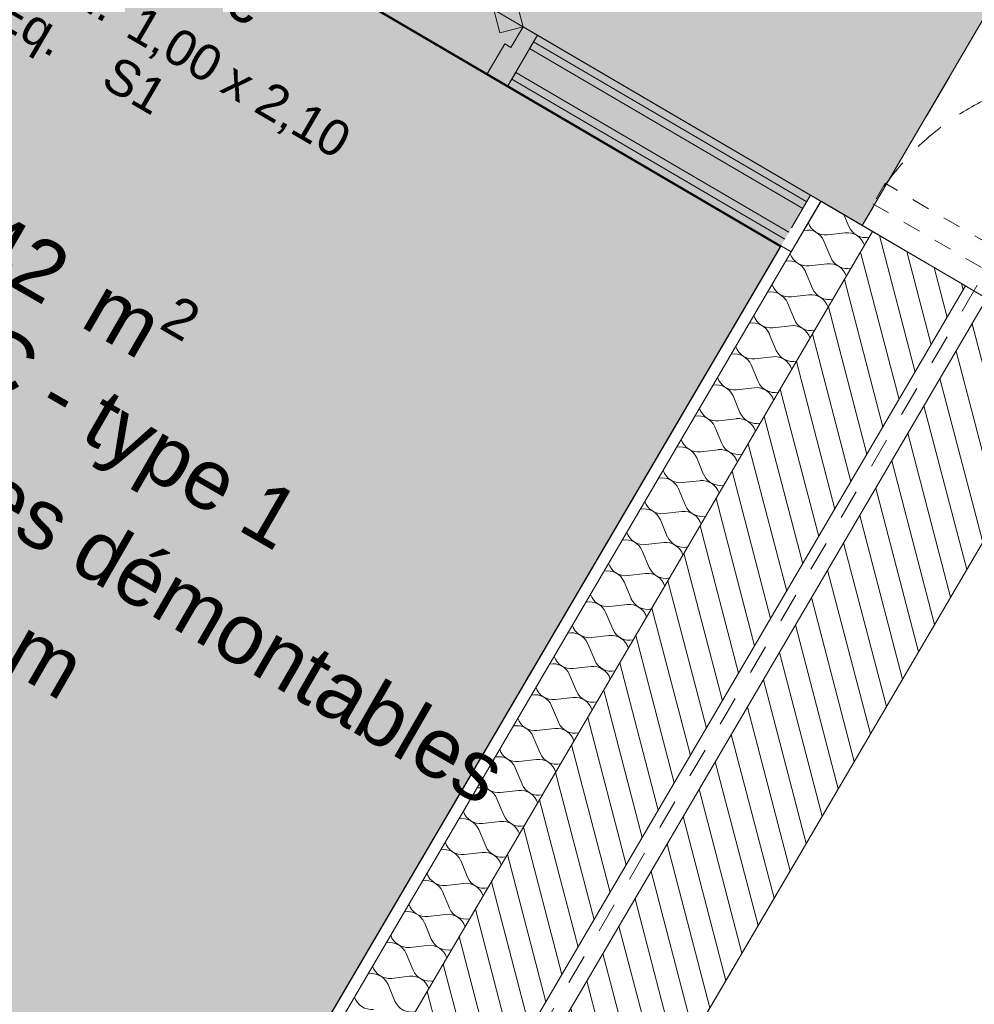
# Model space of a CAD drawing. Header units: millimetres. Extents: x -107151 to 48086, y -42122 to 26068.
# Tile 34 of 57: x -57863 to -56268, y -4116 to -2471. Entities that reach past the tile are written whole.
import ezdxf
from ezdxf.enums import TextEntityAlignment as Align

# ---------------------------------------------------------------- set-up
doc = ezdxf.new("R2010")
doc.units = ezdxf.units.MM
doc.header["$MEASUREMENT"] = 0
for name, pattern in [('! FIN Pointille', [87.5, 50, -37.5]), ('TIRET 1', [60, 30, -30]), ('TIRET 2', [100, 50, -50]), ('Tirets petits', [125, 75, -50])]:
    doc.linetypes.add(name, pattern=pattern)
for name, color, linetype in [('01-STR_Dalles.ARCHI', 7, 'Continuous'), ('01-STR_Murs.ARCHI', 7, 'Continuous'), ('03-SURFACE _ Utile.ARCHI', 7, 'Continuous'), ('04-SOE_Cloisons .ARCHI', 7, 'Continuous'), ('04-SOE_Faux Plafond.ARCHI', 7, 'Continuous'), ('04-SOE_Revetement de sol.ARCHI', 7, 'Continuous'), ('05-INF _ COTATIONS.ARCHI', 7, 'Continuous'), ('05-INF _ Sécurité CF.ARCHI', 7, 'Continuous'), ('Fenêtres Archicad', 7, 'Continuous'), ('Marques de porte Archicad', 7, 'Continuous'), ('Marques de Zone Archicad', 7, 'Continuous'), ('Portes Archicad', 7, 'Continuous')]:
    doc.layers.add(name, color=color, linetype=linetype)
doc.styles.add('STYLE_GENERE_1', font='arial.ttf')
doc.styles.add('STYLE_GENERE_2', font='arial.ttf')
doc.dimstyles.new('STYLE_GENERE__1', dxfattribs={"dimtxt": 75, "dimasz": 57, "dimexe": 0.18, "dimexo": 50, "dimgap": 0, "dimtad": 1, "dimlfac": 0.001, "dimzin": 0, "dimdsep": 46, "dimtxsty": 'STYLE_GENERE_1', "dimblk": 'ARROWHEAD_2', "dimblk1": 'ARROWHEAD_2', "dimblk2": 'ARROWHEAD_2', "dimcen": 0.09, "dimclrd": 256, "dimclre": 256, "dimclrt": 256, "dimazin": 0, "dimtfac": 1, "dimtdec": 4, "dimtmove": 0, "dimatfit": 3, "dimfxl": 0, "dimtolj": 1, "dimtzin": 0, "dimarcsym": 0})
pattern_1 = [(284.630395, (0, 0), (36.284074, 9.47185), [])]

# ---------------------------------------------------------------- blocks, each defined once
blk = doc.blocks.new('Dalle_1_1', base_point=(-76490.4, 21808.4))
at = {"layer": '01-STR_Dalles.ARCHI', "color": 7, "linetype": 'Continuous', "lineweight": 5, "flags": 128}
blk.add_lwpolyline([(-76490.4, 21808.4), (-87291.7, 4437.9), (-82006.1, 1387.3), (-82427.2, 536.8), (-75888.9, -3286.9), (-75794, -3342.4), (-72002.7, 3053.2), (-57796.5, -5182.2), (-57450.3, -5385.2), (-56247.6, -3332.7), (-54208.1, -4527.8), (-54717.7, -5397.6), (-55684.1, -4831.3), (-56368.8, -6019.3), (-56368.6, -6019.4), (-46020, -12001.9), (-45857.1, -11724.1), (-45699, -11816.7), (-44122.6, -12740.4), (-42483.4, -9942.8), (-41387.9, -10574.3), (-36023.4, -1555.2), (-50738.9, 6940.8), (-57097.2, 10611.7)], close=True, dxfattribs=at)
blk = doc.blocks.new('Circulation__13_1', base_point=(-65145.8, 7216))
at = {"layer": '03-SURFACE _ Utile.ARCHI', "linetype": 'Continuous', "lineweight": 0, "true_color": 0xe4e4e4}
blk.add_hatch(color=254, dxfattribs=at).paths.add_polyline_path([(-66329.8, 8969), (-67200.5, 7479), (-63428.3, 5269.9), (-60346.7, 3464.2), (-62090.9, 487.4), (-59909.5, -790.8), (-59884.3, -747.8), (-59539.2, -950), (-59564.4, -993), (-56455.5, -2814.7), (-55682.7, -1495.9), (-55585.9, -1330.7), (-59824.5, 1152.9), (-58081.5, 4129.4), (-57473.8, 5164.8), (-59596.1, 6408.3), (-60696.1, 7052.9, -0.449259), (-62134, 6511.2), (-65046.4, 8210.4), (-65043.6, 8215.3), (-66011.3, 8782.4)])
at = {"layer": 'Marques de Zone Archicad', "color": 7, "lineweight": 5}
for tag, height, style, p in [('ROOM_NAME', 125, 'STYLE_GENERE_2', (-65590.2, 8011)), ('measuredAreaCode', 100, 'STYLE_GENERE_1', (-65708, 7812.6)), ('DUMMY_862', 100, 'STYLE_GENERE_1', (-65806.2, 7642.4)), ('DUMMY_861', 125, 'STYLE_GENERE_2', (-64814.8, 7591.9)), ('DUMMY_863', 100, 'STYLE_GENERE_1', (-65535.6, 7486.2)), ('DUMMY_864', 100, 'STYLE_GENERE_1', (-65904.4, 7472.3)), ('ceilingHeightCode', 100, 'STYLE_GENERE_1', (-66002.7, 7302.2)), ('DUMMY_865', 100, 'STYLE_GENERE_1', (-65567.8, 7278))]:
    blk.add_attdef(tag, text='', height=height, rotation=329.9997, dxfattribs=dict(at, style=style)).set_placement(p, align=Align.TOP_LEFT)
blk = doc.blocks.new('Rgt__18_1', base_point=(-57681.1, -3148))
at = {"layer": '03-SURFACE _ Utile.ARCHI', "linetype": 'Continuous', "lineweight": 0, "true_color": 0xe4e4e4}
blk.add_hatch(color=254, dxfattribs=at).paths.add_polyline_path([(-57703.4, -4746.5), (-56592.3, -2850.4), (-58142.2, -1942.2), (-59416, -4116.2), (-58142.2, -4854.6), (-57981.2, -4583.9)])
at = {"layer": 'Marques de Zone Archicad', "color": 7, "lineweight": 5, "char_height": 100, "attachment_point": 1, "rotation": 329.9997, "style": 'STYLE_GENERE_1'}
for s, insert in [('\\A1;{\\pql;\\pt0,50;\\fArial|b0|i0|c0|p0;\\W1.000000;4,42\\fArial|b0|i0|c0|p0;\\W1.000000;\\A1{\\H.66x;\\S^  ;}\\fArial|b0|i0|c0|p0;\\W1.000000; m\\fArial|b0|i0|c0|p0;\\W1.000000;\\A1{\\H.66x;\\S2^  ;}}', (-57991.4, -2701.9)), ('\\A1;{\\pql;\\pt0,50;\\fArial|b0|i0|c0|p0;\\W1.000000;2,45\\fArial|b0|i0|c0|p0;\\W1.000000;\\A1{\\H.66x;\\S^  ;}\\fArial|b0|i0|c0|p0;\\W1.000000; m\\fArial|b0|i0|c0|p0;\\W1.000000;\\A1{\\H.66x;\\S^  ;}}', (-58135.7, -3297.4))]:
    blk.add_mtext(s, dxfattribs=dict(at, insert=insert))
at = {"layer": 'Marques de Zone Archicad', "color": 7, "lineweight": 5}
for tag, height, style, p in [('ROOM_NAME', 125, 'STYLE_GENERE_2', (-58125.4, -2352.9)), ('DUMMY_861', 125, 'STYLE_GENERE_2', (-57878.1, -2467.2)), ('measuredAreaCode', 100, 'STYLE_GENERE_1', (-58243.3, -2551.4)), ('DUMMY_862', 100, 'STYLE_GENERE_1', (-58341.5, -2721.5)), ('DUMMY_863', 100, 'STYLE_GENERE_1', (-58070.8, -2877.7)), ('DUMMY_864', 100, 'STYLE_GENERE_1', (-58439.7, -2891.6)), ('DUMMY_865', 100, 'STYLE_GENERE_1', (-58103, -3085.9)), ('ceilingHeightCode', 100, 'STYLE_GENERE_1', (-58537.9, -3061.7))]:
    blk.add_attdef(tag, text='', height=height, rotation=329.9997, dxfattribs=dict(at, style=style)).set_placement(p, align=Align.TOP_LEFT)
blk = doc.blocks.new('Dalle_13_1', base_point=(-63404.6, -1804))
at = {"layer": '04-SOE_Revetement de sol.ARCHI', "color": 7, "linetype": 'Continuous', "lineweight": 5, "flags": 128}
blk.add_lwpolyline([(-63404.6, -1804), (-57861.9, -5017.1), (-56591.3, -2848.7), (-62120.6, 391.2)], close=True, dxfattribs=at)
blk = doc.blocks.new('Dalle_16_1', base_point=(-79486.5, 9730.5))
at = {"layer": '04-SOE_Faux Plafond.ARCHI', "linetype": 'Continuous', "lineweight": 5, "true_color": 0xb3b3b3}
h = blk.add_hatch(dxfattribs=at)
h.set_pattern_fill('Tirets_0001', color=253, style=0, pattern_type=2)
h.set_pattern_definition([(20, (0, 0), (-102.606, 281.9078), [225, -75]), (20, (89.65, 192.26), (-102.606, 281.9078), [225, -75])])
h.paths.add_polyline_path([(-79486.5, 9730.5), (-78278.6, 9022.7), (-78041.3, 9427.6), (-76120.1, 12706.6), (-67286.3, 7530.5), (-67200, 7479.9), (-67200.5, 7479), (-63428.3, 5269.9), (-60346.7, 3464.2), (-62090.9, 487.4), (-59909.5, -790.8), (-59884.3, -747.8), (-59539.2, -950), (-59741.4, -1295.1), (-59800.9, -1259), (-60953, -3225.2), (-57862, -5017.1), (-56541.8, -2764.1), (-56455.5, -2814.7), (-55585.9, -1330.7), (-59824.5, 1152.9), (-57470.1, 5162.6), (-65407.3, 9813.3), (-66011.3, 8782.4), (-66329.8, 8969), (-66332.2, 8964.9), (-70933.2, 11660.8), (-70995.4, 11554.5), (-73491.8, 13020.3), (-73544.8, 12929.9), (-73717.3, 13031), (-73616.5, 13203), (-75039.8, 14037.7), (-75140.9, 13865.1), (-75399.8, 14016.8), (-76572.4, 14703.9)])
at = {"layer": '04-SOE_Faux Plafond.ARCHI', "color": 252, "linetype": 'Tirets petits', "lineweight": 5, "flags": 128}
blk.add_lwpolyline([(-79486.5, 9730.5), (-78278.6, 9022.7), (-78041.3, 9427.6), (-76120.1, 12706.6), (-67286.3, 7530.5), (-67200, 7479.9), (-67200.5, 7479), (-63428.3, 5269.9), (-60346.7, 3464.2), (-62090.9, 487.4), (-59909.5, -790.8), (-59884.3, -747.8), (-59539.2, -950), (-59741.4, -1295.1), (-59800.9, -1259), (-60953, -3225.2), (-57862, -5017.1), (-56541.8, -2764.1), (-56455.5, -2814.7), (-55585.9, -1330.7), (-59824.5, 1152.9), (-57470.1, 5162.6), (-65407.3, 9813.3), (-66011.3, 8782.4), (-66329.8, 8969), (-66332.2, 8964.9), (-70933.2, 11660.8), (-70995.4, 11554.5), (-73491.8, 13020.3), (-73544.8, 12929.9), (-73717.3, 13031), (-73616.5, 13203), (-75039.8, 14037.7), (-75140.9, 13865.1), (-75399.8, 14016.8), (-76572.4, 14703.9)], close=True, dxfattribs=at)
blk = doc.blocks.new('Dalle_20_1', base_point=(-80056.6, 8906))
at = {"layer": '04-SOE_Revetement de sol.ARCHI', "color": 7, "linetype": 'Continuous', "lineweight": 5, "flags": 128}
blk.add_lwpolyline([(-60411.4, 3502.1), (-62205.2, 440.8), (-56574.1, -2858.8), (-56524.4, -2774), (-56074.8, -3037.9)], dxfattribs=at)
blk = doc.blocks.new('*X130')
at = {"layer": '01-STR_Murs.ARCHI', "color": 7, "linetype": 'Continuous', "lineweight": 5}
for p, q in [((-56486.2, -2796.7), (-56477.8, -2816.7)), ((-56513.7, -2830.4), (-56483.9, -2827)), ((-56519.8, -2840.8), (-56508.1, -2868.4)), ((-56544, -2882.2), (-56514.2, -2878.8)), ((-56550.1, -2892.5), (-56538.5, -2920.2)), ((-56580.4, -2944.3), (-56568.8, -2972)), ((-56574.4, -2933.9), (-56544.5, -2930.6)), ((-56604.7, -2985.7), (-56574.9, -2982.3)), ((-56610.8, -2996.1), (-56599.1, -3023.7)), ((-56635, -3037.5), (-56605.2, -3034.1)), ((-56641.1, -3047.8), (-56629.5, -3075.5)), ((-56665.4, -3089.2), (-56635.6, -3085.9)), ((-56671.4, -3099.6), (-56659.8, -3127.3)), ((-56695.7, -3141), (-56665.9, -3137.6)), ((-56701.8, -3151.4), (-56690.2, -3179)), ((-56726, -3192.8), (-56696.2, -3189.4)), ((-56732.1, -3203.1), (-56720.5, -3230.8)), ((-56756.4, -3244.5), (-56726.6, -3241.2)), ((-56762.4, -3254.9), (-56750.8, -3282.6)), ((-56792.8, -3306.7), (-56781.2, -3334.3)), ((-56786.7, -3296.3), (-56756.9, -3292.9)), ((-56817, -3348.1), (-56787.2, -3344.7)), ((-56823.1, -3358.4), (-56811.5, -3386.1)), ((-56847.4, -3399.8), (-56817.6, -3396.5)), ((-56853.4, -3410.2), (-56841.8, -3437.9)), ((-56877.7, -3451.6), (-56847.9, -3448.2)), ((-56883.8, -3462), (-56872.2, -3489.6)), ((-56908, -3503.4), (-56878.2, -3500)), ((-56914.1, -3513.7), (-56902.5, -3541.4)), ((-56938.4, -3555.2), (-56908.6, -3551.8)), ((-56944.4, -3565.5), (-56932.8, -3593.2)), ((-56974.8, -3617.3), (-56963.2, -3644.9)), ((-56968.7, -3606.9), (-56938.9, -3603.5)), ((-56999, -3658.7), (-56969.2, -3655.3)), ((-57005.1, -3669), (-56993.5, -3696.7)), ((-57029.4, -3710.5), (-56999.6, -3707.1)), ((-57035.4, -3720.8), (-57023.8, -3748.5)), ((-57059.7, -3762.2), (-57029.9, -3758.8)), ((-57065.8, -3772.6), (-57054.2, -3800.2)), ((-57090, -3814), (-57060.2, -3810.6)), ((-57096.1, -3824.3), (-57084.5, -3852)), ((-57120.4, -3865.8), (-57090.6, -3862.4)), ((-57126.4, -3876.1), (-57114.8, -3903.8)), ((-57150.7, -3917.5), (-57120.9, -3914.1)), ((-57156.8, -3927.9), (-57145.2, -3955.5)), ((-57187.1, -3979.6), (-57175.5, -4007.3)), ((-57181, -3969.3), (-57151.2, -3965.9)), ((-57211.4, -4021.1), (-57181.6, -4017.7)), ((-57217.4, -4031.4), (-57205.8, -4059.1)), ((-57241.7, -4072.8), (-57211.9, -4069.4)), ((-57247.8, -4083.2), (-57236.2, -4110.8))]:
    blk.add_line(p, q, dxfattribs=at)
for centre, start, end in [((-56517.1, -2800.6), 198.4749, 276.5003), ((-56547.4, -2852.4), 22.7605, 100.7859), ((-56480.5, -2856.8), 17.1585, 96.5003), ((-56450.1, -2805.1), 202.7605, 282.1023), ((-56547.4, -2852.4), 198.4749, 276.5003), ((-56577.7, -2904.1), 22.7605, 100.7859), ((-56510.8, -2908.6), 17.1585, 96.5003), ((-56480.5, -2856.8), 202.7605, 282.1023), ((-56608.1, -2955.9), 22.7605, 100.7859), ((-56577.7, -2904.1), 198.4749, 276.5003), ((-56510.8, -2908.6), 202.7605, 282.1023), ((-56541.2, -2960.4), 17.1585, 96.5003), ((-56638.4, -3007.7), 22.7605, 100.7859), ((-56608.1, -2955.9), 198.4749, 276.5003), ((-56541.2, -2960.4), 202.7605, 282.1023), ((-56571.5, -3012.1), 17.1585, 96.5003), ((-56638.4, -3007.7), 198.4749, 276.5003), ((-56571.5, -3012.1), 202.7605, 282.1023), ((-56668.8, -3059.4), 22.7605, 100.7859), ((-56601.8, -3063.9), 17.1585, 96.5003), ((-56668.8, -3059.4), 198.4749, 276.5003), ((-56601.8, -3063.9), 202.7605, 282.1023), ((-56699.1, -3111.2), 22.7605, 100.7859), ((-56632.2, -3115.7), 17.1585, 96.5003), ((-56699.1, -3111.2), 198.4749, 276.5003), ((-56729.4, -3163), 22.7605, 100.7859), ((-56662.5, -3167.4), 17.1585, 96.5003), ((-56632.2, -3115.7), 202.7605, 282.1023), ((-56729.4, -3163), 198.4749, 276.5003), ((-56759.8, -3214.7), 22.7605, 100.7859), ((-56692.8, -3219.2), 17.1585, 96.5003), ((-56662.5, -3167.4), 202.7605, 282.1023), ((-56759.8, -3214.7), 198.4749, 276.5003), ((-56790.1, -3266.5), 22.7605, 100.7859), ((-56723.2, -3271), 17.1585, 96.5003), ((-56692.8, -3219.2), 202.7605, 282.1023), ((-56820.4, -3318.3), 22.7605, 100.7859), ((-56790.1, -3266.5), 198.4749, 276.5003), ((-56723.2, -3271), 202.7605, 282.1023), ((-56753.5, -3322.7), 17.1585, 96.5003), ((-56820.4, -3318.3), 198.4749, 276.5003), ((-56753.5, -3322.7), 202.7605, 282.1023), ((-56850.8, -3370), 22.7605, 100.7859), ((-56783.8, -3374.5), 17.1585, 96.5003), ((-56850.8, -3370), 198.4749, 276.5003), ((-56783.8, -3374.5), 202.7605, 282.1023), ((-56881.1, -3421.8), 22.7605, 100.7859), ((-56814.2, -3426.3), 17.1585, 96.5003), ((-56881.1, -3421.8), 198.4749, 276.5003), ((-56814.2, -3426.3), 202.7605, 282.1023), ((-56911.4, -3473.6), 22.7605, 100.7859), ((-56844.5, -3478), 17.1585, 96.5003), ((-56911.4, -3473.6), 198.4749, 276.5003), ((-56941.8, -3525.3), 22.7605, 100.7859), ((-56874.8, -3529.8), 17.1585, 96.5003), ((-56844.5, -3478), 202.7605, 282.1023), ((-56941.8, -3525.3), 198.4749, 276.5003), ((-56972.1, -3577.1), 22.7605, 100.7859), ((-56905.2, -3581.6), 17.1585, 96.5003), ((-56874.8, -3529.8), 202.7605, 282.1023), ((-56972.1, -3577.1), 198.4749, 276.5003), ((-57002.4, -3628.9), 22.7605, 100.7859), ((-56905.2, -3581.6), 202.7605, 282.1023), ((-56935.5, -3633.3), 17.1585, 96.5003), ((-57032.8, -3680.6), 22.7605, 100.7859), ((-57002.4, -3628.9), 198.4749, 276.5003), ((-56935.5, -3633.3), 202.7605, 282.1023), ((-56965.8, -3685.1), 17.1585, 96.5003), ((-57032.8, -3680.6), 198.4749, 276.5003), ((-56965.8, -3685.1), 202.7605, 282.1023), ((-57063.1, -3732.4), 22.7605, 100.7859), ((-56996.2, -3736.9), 17.1585, 96.5003), ((-57063.1, -3732.4), 198.4749, 276.5003), ((-56996.2, -3736.9), 202.7605, 282.1023), ((-57093.4, -3784.2), 22.7605, 100.7859), ((-57026.5, -3788.6), 17.1585, 96.5003), ((-57093.4, -3784.2), 198.4749, 276.5003), ((-57026.5, -3788.6), 202.7605, 282.1023), ((-57123.8, -3835.9), 22.7605, 100.7859), ((-57056.8, -3840.4), 17.1585, 96.5003), ((-57123.8, -3835.9), 198.4749, 276.5003), ((-57154.1, -3887.7), 22.7605, 100.7859), ((-57087.2, -3892.2), 17.1585, 96.5003), ((-57056.8, -3840.4), 202.7605, 282.1023), ((-57154.1, -3887.7), 198.4749, 276.5003), ((-57184.4, -3939.5), 22.7605, 100.7859), ((-57117.5, -3943.9), 17.1585, 96.5003), ((-57087.2, -3892.2), 202.7605, 282.1023), ((-57214.8, -3991.2), 22.7605, 100.7859), ((-57184.4, -3939.5), 198.4749, 276.5003), ((-57117.5, -3943.9), 202.7605, 282.1023), ((-57147.8, -3995.7), 17.1585, 96.5003), ((-57245.1, -4043), 22.7605, 100.7859), ((-57214.8, -3991.2), 198.4749, 276.5003), ((-57147.8, -3995.7), 202.7605, 282.1023), ((-57178.2, -4047.5), 17.1585, 96.5003), ((-57245.1, -4043), 198.4749, 276.5003), ((-57178.2, -4047.5), 202.7605, 282.1023), ((-57275.4, -4094.8), 22.7605, 100.7859), ((-57208.5, -4099.2), 17.1585, 96.5003), ((-57275.4, -4094.8), 198.4749, 276.5003), ((-57208.5, -4099.2), 202.7605, 282.1023)]:
    blk.add_arc(centre, 30, start, end, dxfattribs=at)
blk = doc.blocks.new('Mur_3_1', base_point=(-56282.9, -2915.8))
at = {"layer": '01-STR_Murs.ARCHI', "linetype": 'Continuous', "lineweight": 0, "true_color": 0x000000}
h = blk.add_hatch(dxfattribs=at)
h.set_pattern_fill('Hachure_simple_0001', color=18, style=0, pattern_type=2)
h.set_pattern_definition(pattern_1)
h.paths.add_polyline_path([(-57662.7, -5270.3), (-56282.9, -2915.8), (-56438.2, -2824.8), (-57818.4, -5180.1)])
at = {"layer": '01-STR_Murs.ARCHI', "color": 7, "linetype": 'Continuous', "lineweight": 5}
for p, q in [((-56524.5, -2774.2), (-57854.1, -5043.2)), ((-56438.2, -2824.8), (-57818.4, -5180.1))]:
    blk.add_line(p, q, dxfattribs=at)
at = {"layer": '01-STR_Murs.ARCHI', "color": 7, "linetype": 'Continuous', "lineweight": 5, "flags": 128}
for points in [[(-56541.8, -2764.1), (-56524.5, -2774.2)], [(-56524.5, -2774.2), (-56438.2, -2824.8)], [(-56591.3, -2848.7), (-57703.4, -4746.5)], [(-57754.1, -5426.4), (-56282.9, -2915.8)]]:
    blk.add_lwpolyline(points, dxfattribs=at)
at = {"layer": '01-STR_Murs.ARCHI', "color": 7, "lineweight": 5}
blk.add_blockref('*X130', (0, 0), dxfattribs=at)
blk = doc.blocks.new('Porte double asymétrique 27')
at = {"layer": 'Portes Archicad', "color": 7, "linetype": 'TIRET 1', "lineweight": 5}
for p, q in [((780, 0), (780, -444)), ((820, -444), (820, 0)), ((780, -444), (820, -444))]:
    blk.add_line(p, q, dxfattribs=at)
at = {"layer": 'Portes Archicad', "color": 8, "linetype": '! FIN Pointille', "lineweight": 5}
for centre, radius, start, end in [((-820, 0), 1196, 270, 0), ((820, 0), 444, 180, 270)]:
    blk.add_arc(centre, radius, start, end, dxfattribs=at)
blk = doc.blocks.new('Mur_5_1', base_point=(-50530, 6820.2))
at = {"layer": '01-STR_Murs.ARCHI', "linetype": 'Continuous', "lineweight": 0, "true_color": 0x000000}
h = blk.add_hatch(dxfattribs=at)
h.set_pattern_fill('Hachure_simple_0001', color=18, style=0, pattern_type=2)
h.set_pattern_definition(pattern_1)
h.paths.add_polyline_path([(-57706, -5425.9), (-57533.4, -5527), (-56074.8, -3037.7), (-56247.3, -2936.6)])
at = {"layer": '01-STR_Murs.ARCHI', "color": 7, "linetype": 'Continuous', "lineweight": 5, "flags": 128}
for points in [[(-56247.3, -2936.6), (-57706, -5425.9)], [(-57533.4, -5527), (-56247.6, -3332.7)]]:
    blk.add_lwpolyline(points, dxfattribs=at)
at = {"layer": 'Portes Archicad', "color": 7, "linetype": 'Continuous', "lineweight": 5, "zscale": 1000, "rotation": 239.6303949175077}
blk.add_blockref('Porte double asymétrique 27', (-55640, -2295.7), dxfattribs=at)
blk = doc.blocks.new('Ouverture fenêtre rectangulaire 27')
at = {"layer": 'Fenêtres Archicad', "color": 7, "linetype": 'Continuous', "lineweight": 5}
for p, q in [((-860, 0), (-860, 200)), ((860, 200), (860, 0))]:
    blk.add_line(p, q, dxfattribs=at)
blk = doc.blocks.new('Mur_124_1', base_point=(-50565.7, 6840.8))
at = {"layer": 'Fenêtres Archicad', "color": 7, "linetype": 'Continuous', "lineweight": 5, "zscale": 1000, "rotation": 239.6303949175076}
blk.add_blockref('Ouverture fenêtre rectangulaire 27', (-56020.7, -2072.7), dxfattribs=at)
blk = doc.blocks.new('Porte 27_2')
at = {"layer": 'Portes Archicad', "color": 7, "linetype": 'Continuous', "lineweight": 5}
for p, q in [((-223.8, 639.2), (-195.5, 667.5)), ((-195.5, 667.5), (472, 0)), ((443.7, -28.3), (-223.8, 639.2)), ((-472, 0), (-500, 0)), ((-500, 0), (-500, -98)), ((-500, 0), (-500, -13)), ((-500, 0), (-500, -13)), ((-472, -40), (-472, 0)), ((472, 0), (443.7, -28.3)), ((500, 0), (472, 0)), ((472, 0), (472, -40)), ((500, -98), (500, 0)), ((500, 0), (500, -13)), ((500, 0), (500, -13)), ((-500, -13), (-500, -26)), ((-500, -13), (-500, -26)), ((500, -13), (500, -26)), ((500, -13), (500, -26)), ((-500, -26), (-500, -72)), ((-500, -26), (-500, -72)), ((500, -26), (500, -72)), ((500, -26), (500, -72)), ((-460, -40), (-472, -40)), ((-460, -98), (-460, -40)), ((472, -40), (460, -40)), ((460, -40), (460, -98)), ((-500, -72), (-500, -85)), ((-500, -72), (-500, -85)), ((500, -72), (500, -85)), ((500, -72), (500, -85)), ((-500, -85), (-500, -98)), ((-500, -85), (-500, -98)), ((-500, -98), (-460, -98)), ((460, -98), (500, -98)), ((500, -85), (500, -98)), ((500, -85), (500, -98))]:
    blk.add_line(p, q, dxfattribs=at)
at = {"layer": 'Portes Archicad', "color": 8, "linetype": '! FIN Pointille', "lineweight": 5}
blk.add_arc((472, 0), 944, 135, 180, dxfattribs=at)
blk = doc.blocks.new('Marque porte 27_3')
at = {"layer": 'Marques de porte Archicad', "color": 7, "lineweight": 5, "char_height": 60, "attachment_point": 1, "style": 'STYLE_GENERE_1'}
for s, insert in [('\\A1;{\\pql;\\pt0,50;\\fArial|b0|i0|c0|p0;\\W1.000000;1,00\\fArial|b0|i0|c0|p0;\\W1.000000;\\A1{\\H.66x;\\S^  ;}\\fArial|b0|i0|c0|p0;\\W1.000000;\\fArial|b0|i0|c0|p0;\\W1.000000;\\A1{\\H.66x;\\S^  ;}}', (-96.2, -289.6)), ('\\A1;{\\pql;\\pt0,50;\\fArial|b0|i0|c0|p0;\\W1.000000; x 2,10\\fArial|b0|i0|c0|p0;\\W1.000000;\\A1{\\H.66x;\\S^  ;}\\fArial|b0|i0|c0|p0;\\W1.000000;\\fArial|b0|i0|c0|p0;\\W1.000000;\\A1{\\H.66x;\\S^  ;}}', (64, -289.6))]:
    blk.add_mtext(s, dxfattribs=dict(at, insert=insert))
at = {"layer": 'Marques de porte Archicad', "color": 7, "lineweight": 5, "style": 'STYLE_GENERE_2'}
blk.add_attdef('AC_WIDO_ID', text='', height=75, dxfattribs=at).set_placement((-305.3, -251.4), align=Align.BOTTOM_LEFT)
at = {"layer": 'Marques de porte Archicad', "color": 7, "lineweight": 5, "style": 'STYLE_GENERE_1'}
for tag, p in [('DUMMY_228', (311, -275.9)), ('strWHPrefix', (-311, -289.6)), ('strLocationPrefix', (-311, -383.9)), ('strAcousticPrefix', (-96.2, -383.9)), ('DUMMY_229', (-311, -478.1)), ('DUMMY_230', (-96.2, -478.1))]:
    blk.add_attdef(tag, text='', height=60, dxfattribs=at).set_placement(p, align=Align.TOP_LEFT)
blk = doc.blocks.new('Mur_152_1', base_point=(-58177.9, -1805.4))
at = {"layer": '04-SOE_Cloisons .ARCHI', "color": 7, "linetype": 'Continuous', "lineweight": 5}
for p, q in [((-56998, -2496.8), (-57004.6, -2508)), ((-57004.6, -2508), (-57011.2, -2519.2)), ((-56548.3, -2775.3), (-57004.6, -2508)), ((-57011.2, -2519.2), (-57034.4, -2558.9)), ((-56554.9, -2786.5), (-57011.2, -2519.2)), ((-57034.4, -2558.9), (-57041, -2570.1)), ((-56578.2, -2826.2), (-57034.4, -2558.9)), ((-57041, -2570.1), (-57047.6, -2581.3)), ((-56584.7, -2837.5), (-57041, -2570.1))]:
    blk.add_line(p, q, dxfattribs=at)
at = {"layer": '04-SOE_Cloisons .ARCHI', "color": 7, "linetype": 'Continuous', "lineweight": 5, "flags": 128}
for points in [[(-56541.8, -2764.1), (-56998, -2496.8)], [(-57047.6, -2581.3), (-56591.3, -2848.7)]]:
    blk.add_lwpolyline(points, dxfattribs=at)
at = {"layer": 'Marques de porte Archicad', "color": 7, "lineweight": 5}
ref = blk.add_blockref('Marque porte 27_3', (-57429.4, -2244), dxfattribs=dict(at, rotation=329.6317366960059))
ref.add_attrib('AC_WIDO_ID', 'Mi.1.05c', dxfattribs={"color": 7, "lineweight": 5, "height": 75, "rotation": 329.6317, "style": 'STYLE_GENERE_2'}).set_placement((-57832.3, -2303.2), align=Align.BOTTOM_LEFT)
ref.add_attrib('strLocationPrefix', 'Eq.', dxfattribs={"color": 7, "lineweight": 5, "height": 60, "rotation": 329.6317, "style": 'STYLE_GENERE_1'}).set_placement((-57884.9, -2419.8), align=Align.TOP_LEFT)
ref.add_attrib('strWHPrefix', 'Dim.', dxfattribs={"color": 7, "lineweight": 5, "height": 60, "rotation": 329.6317, "style": 'STYLE_GENERE_1'}).set_placement((-57837.2, -2338.5), align=Align.TOP_LEFT)
ref.add_attrib('DUMMY_229', 'S1', dxfattribs={"color": 7, "lineweight": 5, "height": 60, "rotation": 329.6317, "style": 'STYLE_GENERE_1'}).set_placement((-57699.5, -2528.5), align=Align.TOP_LEFT)
at = {"layer": 'Portes Archicad', "color": 7, "linetype": 'Continuous', "lineweight": 5, "zscale": 1000, "rotation": 329.6317366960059}
blk.add_blockref('Porte 27_2', (-57429.4, -2244), dxfattribs=at)
blk = doc.blocks.new('*D878')
at = {"layer": '05-INF _ COTATIONS.ARCHI', "color": 251, "linetype": 'Continuous', "lineweight": 5, "true_color": 0x666666}
for p, q in [((-58266.6, 215.1), (-58309.4, 290.4)), ((-58288, 252.7), (-59157.6, -1231.3)), ((-59136.2, -1268.9), (-59179, -1193.6)), ((-59206.2, -1202.8), (-59109.1, -1259.7)), ((-59157.6, -1231.3), (-59207.2, -1315.9))]:
    blk.add_line(p, q, dxfattribs=at)
at = {"layer": '05-INF _ COTATIONS.ARCHI', "color": 251, "lineweight": 5, "true_color": 0x666666, "char_height": 75, "attachment_point": 7, "rotation": 59.6304, "style": 'STYLE_GENERE_1'}
for s, insert in [('\\A1;{\\pql;\\fArial|b0|i0|c0|p0;\\W1.000000;1,72}', (-58757.4, -518.7)), ('\\A1;{\\pql;\\fArial|b0|i0|c0|p0;\\W1.000000;10}', (-59159.6, -1205))]:
    blk.add_mtext(s, dxfattribs=dict(at, insert=insert))
blk = doc.blocks.new('ARROWHEAD_2')
at = {"color": 0, "linetype": 'Continuous', "lineweight": 0}
for p, q in [((-0.378, -0.655), (0.378, 0.655)), ((0, 0), (-1, 0))]:
    blk.add_line(p, q, dxfattribs=at)
blk = doc.blocks.new('*D879')
at = {"layer": '05-INF _ COTATIONS.ARCHI', "color": 251, "linetype": 'Continuous', "lineweight": 5, "true_color": 0x666666}
for p, q in [((-59136.2, -1268.9), (-59179, -1193.6)), ((-59157.6, -1231.3), (-59207.2, -1315.9)), ((-59185.8, -1353.5), (-59228.6, -1278.2))]:
    blk.add_line(p, q, dxfattribs=at)

msp = doc.modelspace()

# ---------------------------------------------------------------- linework, layer by layer
at = {"layer": '03-SURFACE _ Utile.ARCHI', "color": 254, "linetype": 'Continuous', "lineweight": 0, "true_color": 0xe4e4e4, "flags": 128}
msp.add_lwpolyline([(-66329.814, 8969.003), (-67200.549, 7479.014), (-63428.295, 5269.874), (-60346.681, 3464.216), (-62090.926, 487.412), (-59909.476, -790.799), (-59884.293, -747.821), (-59539.181, -950.038), (-59564.364, -993.015), (-56455.483, -2814.671), (-55682.7, -1495.893), (-55585.884, -1330.67), (-59824.51, 1152.934), (-58081.483, 4129.396), (-57473.826, 5164.78), (-59596.103, 6408.319), (-60696.101, 7052.857, -0.44925871), (-62134.048, 6511.152), (-65046.429, 8210.433), (-65043.591, 8215.346), (-66011.34, 8782.394)], format="xyb", close=True, dxfattribs=at)
msp.add_lwpolyline([(-57703.436, -4746.55), (-56592.32, -2850.394), (-58142.221, -1942.226), (-59416.035, -4116.172), (-58142.203, -4854.619), (-57981.212, -4583.947)], close=True, dxfattribs=at)
at = {"layer": '05-INF _ Sécurité CF.ARCHI', "color": 1, "linetype": 'TIRET 2', "lineweight": 15, "flags": 128}
msp.add_lwpolyline([(-58410.997, -6582.125), (-49648.607, 8381.566)], dxfattribs=at)

# ---------------------------------------------------------------- block references
at = {"layer": '01-STR_Dalles.ARCHI', "color": 7, "linetype": 'Continuous', "lineweight": 5}
msp.add_blockref('Dalle_1_1', (-76490.431, 21808.373), dxfattribs=at)
at = {"layer": '01-STR_Murs.ARCHI', "color": 7, "lineweight": 5}
for name, p in [('Mur_124_1', (-50565.724, 6840.803)), ('Mur_5_1', (-50529.99, 6820.171)), ('Mur_3_1', (-56282.924, -2915.783))]:
    msp.add_blockref(name, p, dxfattribs=at)
at = {"layer": '03-SURFACE _ Utile.ARCHI', "color": 7, "linetype": 'Continuous', "lineweight": 5}
msp.add_blockref('Circulation__13_1', (-65145.808, 7215.959), dxfattribs=at)
ref = msp.add_blockref('Rgt__18_1', (-57681.055, -3147.954), dxfattribs=at)
ref.add_attrib('DUMMY_863', 'PVC - type 1', dxfattribs={"layer": 'Marques de Zone Archicad', "color": 7, "lineweight": 5, "height": 100, "rotation": 329.999715, "style": 'STYLE_GENERE_1'}).set_placement((-58070.819, -2877.733), align=Align.TOP_LEFT)
ref.add_attrib('DUMMY_865', 'Dalles démontables', dxfattribs={"layer": 'Marques de Zone Archicad', "color": 7, "lineweight": 5, "height": 100, "rotation": 329.999715, "style": 'STYLE_GENERE_1'}).set_placement((-58103.039, -3085.948), align=Align.TOP_LEFT)
at = {"layer": '04-SOE_Cloisons .ARCHI', "color": 7, "lineweight": 5}
msp.add_blockref('Mur_152_1', (-58177.945, -1805.391), dxfattribs=at)
at = {"layer": '04-SOE_Faux Plafond.ARCHI', "color": 252, "linetype": 'Tirets petits', "lineweight": 5}
msp.add_blockref('Dalle_16_1', (-79486.509, 9730.482), dxfattribs=at)
at = {"layer": '04-SOE_Revetement de sol.ARCHI', "color": 7, "linetype": 'Continuous', "lineweight": 5}
for name, p in [('Dalle_20_1', (-80056.552, 8905.974)), ('Dalle_13_1', (-63404.588, -1803.991))]:
    msp.add_blockref(name, p, dxfattribs=at)

# ---------------------------------------------------------------- dimensions: what is measured, and where the dimension line sits
at = {"layer": '05-INF _ COTATIONS.ARCHI', "color": 251, "linetype": 'Continuous', "lineweight": 5, "true_color": 0x666666}
for base, p1, p2, picture, middle in [((-59157.62, -1231.258), (-55585.883, -1330.671), (-56282.924, -2915.783), '*D878', (-58740.713, -415.952)), ((-59207.206, -1315.878), (-56282.924, -2915.783), (-59207.206, -1315.878), '*D879', (-59163.1, -1136.769))]:
    dim = msp.add_linear_dim(base=base, p1=p1, p2=p2, angle=239.630395, dimstyle='STYLE_GENERE__1', dxfattribs=at)
    dim.commit()
    dim.dimension.update_dxf_attribs({"geometry": picture, "text_midpoint": middle, "dimtype": 160, "text_rotation": 59.630395})

doc.saveas('drawing.dxf')
